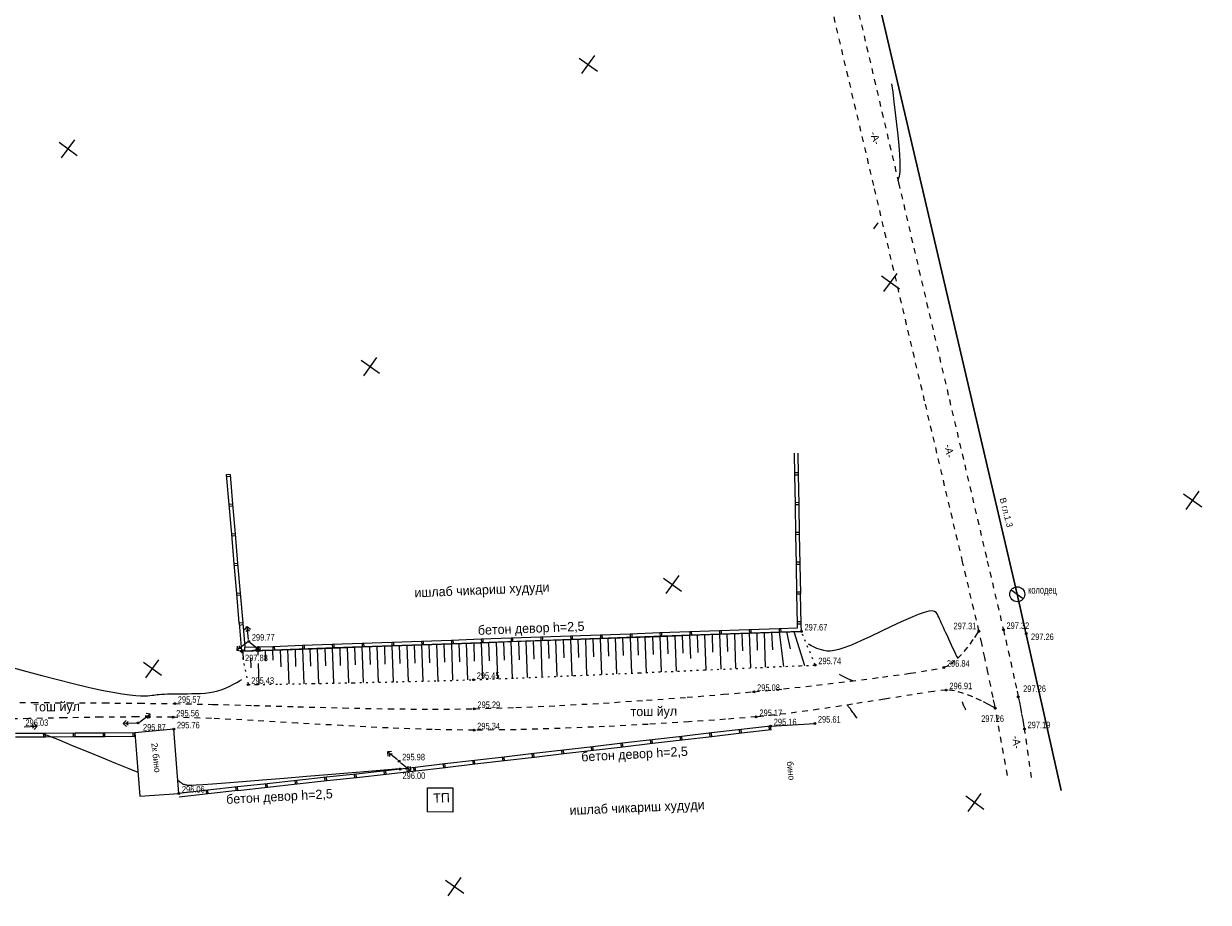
# Model space of a CAD drawing. Extents: x 2951 to 3752, y -2007 to -1435.
# Tile 27 of 28: x 3434 to 3752, y -1984 to -1748. Entities that reach past the tile are written whole.
import ezdxf

# ---------------------------------------------------------------- set-up
doc = ezdxf.new("R2010")
doc.units = 0
doc.header["$MEASUREMENT"] = 0
for name, pattern in [('CONTI', [0]), ('STROT', [1.7, 0.5, -1.2]), ('Д_ТРОТ_ТРУБА', [3, 1.5, -1.5]), ('ДОРОГИ_СТРОЯЩ', [9, 8, -1])]:
    doc.linetypes.add(name, pattern=pattern)
for name, color, linetype in [('(007) Здания', 7, 'Continuous'), ('(014) Водопровод', 5, 'ИК_Водопровод -------в--------'), ('(025) Дорога', 7, 'Continuous'), ('GORIZDEFAULT', 32, 'CONTI'), ('OTKOSDEFAULT', 32, 'CONTI'), ('PI_OTDEFAULT', 172, 'CONTI'), ('PI_TTDEFAULT', 5, 'CONTI'), ('SETKR', 2, 'CONTI'), ('SIT_LDEFAULT', 250, 'CONTI'), ('USLZNDEFAULT', 250, 'CONTI')]:
    doc.layers.add(name, color=color, linetype=linetype)
doc.styles.add('BM-431', font='txt')
doc.styles.add('P-131', font='txt')
doc.styles.add('SHRFT', font='TXT', dxfattribs={"width": 0.75})
doc.linetypes.add('ИК_Водопровод -------в--------', pattern='A,9,-0.6,["В",Standard,S=1.2,R=0,X=0,Y=-0.6],-1.2', length=10.8)

# ---------------------------------------------------------------- blocks, each defined once
blk = doc.blocks.new('BL_333')
at = {"color": 0}
for p, q in [((-3, 0), (3, 0)), ((0, -3), (0, 3))]:
    blk.add_line(p, q, dxfattribs=at)
blk = doc.blocks.new('BL_49')
at = {"color": 0}
blk.add_line((-1, 0), (1, 0), dxfattribs=at)
blk.add_circle((0, 0), 1, dxfattribs=at)
blk = doc.blocks.new('bstrtthtytt434')
at = {"layer": '(007) Здания'}
for p, q in [((3474.56, 325.68), (3464.08, 324.69)), ((3464.08, 324.69), (3465.44, 307.73)), ((3475.9, 308.43), (3474.56, 325.68)), ((3634.74, 326.54), (3646.59, 327.25)), ((3465.44, 307.73), (3475.9, 308.43))]:
    blk.add_line(p, q, dxfattribs=at)
blk.add_lwpolyline([(3542.69, 309.99), (3549.45, 309.99), (3549.45, 303.46), (3542.69, 303.46)], close=True, dxfattribs=at)
at = {"layer": '(025) Дорога', "linetype": 'Д_ТРОТ_ТРУБА'}
for points in [[(3698.3, 313.34), (3694.88, 332.15), (3694.45, 334.26), (3693.83, 337.35), (3693.06, 341.03), (3692.23, 344.96), (3691.4, 348.75), (3690.66, 352.06), (3686.27, 370.65), (3676.06, 413.86), (3662.4, 471.68), (3647.66, 534.09), (3634.2, 591.06), (3624.38, 632.59), (3620.58, 648.66)], [(3627.17, 650.77), (3630.98, 634.56), (3640.81, 592.68), (3654.29, 535.24), (3669.05, 472.38), (3682.7, 414.21), (3692.88, 370.85), (3697.2, 352.44), (3697.83, 349.7), (3698.5, 346.73), (3699.18, 343.72), (3699.82, 340.8), (3700.4, 338.17), (3700.87, 335.97), (3701.22, 334.39), (3701.5, 333.01), (3701.81, 331.43), (3702.12, 329.8), (3702.41, 328.27), (3702.64, 326.99), (3702.8, 326.1), (3704.87, 311.42)], [(3427.22, 332.87), (3436.74, 332.81), (3446.25, 332.77), (3455.77, 332.72), (3465.28, 332.64), (3474.8, 332.54), (3484.93, 332.35), (3496.07, 332.06), (3507.88, 331.72), (3520.03, 331.39), (3532.19, 331.15), (3544.03, 331.05), (3555.2, 331.16), (3566.35, 331.5), (3578.05, 332.03), (3589.89, 332.71), (3601.45, 333.48), (3612.32, 334.28), (3622.06, 335.07), (3630.27, 335.76), (3638.23, 336.54), (3647.08, 337.52), (3656.14, 338.6), (3664.75, 339.71), (3672.25, 340.75), (3677.95, 341.64), (3681.2, 342.28), (3683.06, 343.18), (3684.93, 344.72), (3686.7, 346.61), (3688.27, 348.57), (3689.52, 350.32), (3690.36, 351.57), (3690.66, 352.06)], [(3695.04, 331.36), (3694.55, 331.64), (3693.23, 332.36), (3691.3, 333.33), (3688.98, 334.39), (3686.5, 335.34), (3684.05, 336.02), (3681.88, 336.24), (3678.51, 335.87), (3672.76, 334.99), (3665.27, 333.78), (3656.69, 332.43), (3647.67, 331.05), (3638.85, 329.87), (3630.89, 329.02), (3622.64, 328.36), (3612.82, 327.67), (3601.86, 327), (3590.19, 326.39), (3578.23, 325.9), (3566.41, 325.56), (3555.16, 325.42), (3543.93, 325.59), (3532.07, 326.02), (3519.88, 326.64), (3507.72, 327.34), (3495.86, 328.02), (3484.65, 328.56), (3474.38, 328.88), (3464.68, 328.96), (3454.99, 328.89), (3445.3, 328.72), (3435.6, 328.51), (3425.91, 328.3)]]:
    blk.add_lwpolyline(points, dxfattribs=at)
at = {"color": 5, "linetype": 'ИК_Водопровод -------в--------', "lineweight": 30}
blk.add_lwpolyline([(3595.43, 750.23), (3626.78, 669.33), (3633.78, 649.25), (3700.92, 361.96), (3712.75, 309.29)], dxfattribs=at)
at = {"layer": 'GORIZDEFAULT', "color": 32}
for points in [[(3668.89, 473.05), (3669.05, 473.49), (3669.16, 473.77), (3669.29, 474.15), (3669.39, 474.69), (3669.47, 475.49), (3669.51, 476.58), (3669.48, 478.06), (3669.37, 479.99), (3669.17, 482.39), (3668.9, 485.16), (3668.57, 488.14), (3668.22, 491.17), (3667.87, 494.1), (3667.55, 496.76), (3667.27, 499.01)], [(3662.45, 460.06), (3663.58, 461.62)], [(3685.06, 344.86), (3685.02, 344.94), (3684.67, 345.43), (3683.87, 347.02), (3683.59, 347.62), (3683.27, 348.32), (3682.92, 349.09), (3682.55, 349.92), (3682.17, 350.75), (3681.8, 351.57), (3681.45, 352.35), (3681.11, 353.06), (3680.82, 353.71), (3680.55, 354.3), (3680.29, 354.84), (3680.06, 355.33), (3679.84, 355.82), (3679.62, 356.27), (3679.41, 356.7), (3679.13, 357.06), (3678.72, 357.33), (3678.09, 357.46), (3677.21, 357.4), (3675.97, 357.09), (3674.33, 356.52), (3672.24, 355.64), (3669.79, 354.52), (3667.11, 353.26), (3664.33, 351.93), (3661.58, 350.62), (3658.97, 349.41), (3656.64, 348.4), (3654.68, 347.64), (3653.07, 347.13), (3651.76, 346.82), (3650.69, 346.7), (3649.8, 346.7), (3649.05, 346.8), (3648.39, 346.98), (3647.74, 347.18), (3647.15, 347.42), (3646.59, 347.65), (3646.09, 347.89), (3645.63, 348.11), (3645.24, 348.32), (3644.93, 348.5)], [(3495.38, 346.83), (3496.5, 346.94), (3497.7, 347.03)], [(3431.51, 342.14), (3435.15, 341.12), (3439.17, 340.06), (3443.38, 338.97), (3447.57, 337.92), (3451.56, 336.98), (3455.15, 336.19), (3458.19, 335.57), (3460.7, 335.15), (3462.74, 334.86), (3464.37, 334.7), (3465.66, 334.63), (3466.69, 334.63), (3467.5, 334.66), (3468.17, 334.71), (3468.72, 334.77), (3469.21, 334.83), (3469.67, 334.89), (3470.14, 334.96), (3470.67, 335.02), (3471.29, 335.06), (3472.03, 335.11), (3472.89, 335.14), (3473.84, 335.17), (3474.88, 335.18), (3475.97, 335.2), (3477.11, 335.2), (3478.26, 335.21), (3479.43, 335.22), (3480.59, 335.24), (3481.77, 335.29), (3482.94, 335.37), (3484.1, 335.5), (3485.24, 335.7), (3486.39, 335.99), (3487.51, 336.36), (3488.6, 336.79), (3489.63, 337.25), (3490.6, 337.73), (3491.46, 338.21), (3492.22, 338.64), (3492.83, 339)], [(3656.77, 338.68), (3656.71, 338.7), (3656.57, 338.76), (3656.37, 338.84), (3656.07, 338.97), (3655.67, 339.15), (3655.13, 339.41), (3654.43, 339.75), (3653.85, 340.05), (3653.19, 340.39)], [(3657.93, 328.65), (3657.79, 328.86), (3657.63, 329.1), (3657.45, 329.37), (3657.25, 329.66), (3657.05, 329.95), (3656.85, 330.23), (3656.65, 330.5), (3656.47, 330.74), (3656.31, 330.96), (3656.15, 331.15), (3656, 331.33), (3655.87, 331.47), (3655.76, 331.61), (3655.66, 331.71), (3655.38, 332.23)], [(3687.15, 330.93), (3687.09, 331.04), (3687.02, 331.17), (3686.95, 331.32), (3686.87, 331.47), (3686.78, 331.64), (3686.71, 331.79), (3686.63, 331.95), (3686.32, 332.69), (3686.25, 332.95), (3686.23, 333.07)], [(3439.39, 324.5), (3440.75, 323.99), (3443.76, 322.77), (3447.29, 321.33), (3451.13, 319.76), (3455.09, 318.15), (3458.94, 316.57), (3462.51, 315.13), (3464.92, 314.16)], [(3475.62, 312.03), (3475.88, 311.81), (3476.13, 311.61), (3476.36, 311.43), (3476.56, 311.28), (3476.76, 311.15), (3476.94, 311.04), (3477.12, 310.95), (3477.31, 310.88), (3477.49, 310.82), (3477.67, 310.78), (3477.84, 310.74), (3478.01, 310.71), (3478.19, 310.68), (3478.39, 310.66), (3478.75, 310.65), (3479.42, 310.67), (3480.56, 310.73), (3482.35, 310.84), (3484.91, 311.03), (3488.45, 311.29), (3493, 311.65), (3498.36, 312.09), (3504.17, 312.56), (3510.14, 313.04), (3515.93, 313.52), (3521.24, 313.96), (3525.74, 314.33), (3535.12, 315.13), (3535.27, 315.23), (3535.41, 315.11), (3535.43, 315.1)]]:
    blk.add_lwpolyline(points, dxfattribs=at)
at = {"layer": 'OTKOSDEFAULT', "color": 32}
for p, q in [((3583.84, 349.87), (3551.85, 348.73)), ((3581.03, 349.77), (3581.38, 340.05)), ((3583.03, 349.84), (3583.19, 344.98)), ((3613.2, 350.92), (3583.84, 349.87)), ((3585.02, 349.91), (3585.37, 340.22)), ((3587.02, 349.98), (3587.19, 345.14)), ((3589.02, 350.06), (3589.37, 340.4)), ((3591.02, 350.12), (3591.19, 345.3)), ((3593.01, 350.2), (3593.36, 340.56)), ((3595.02, 350.27), (3595.19, 345.47)), ((3597.01, 350.34), (3597.36, 340.75)), ((3599.02, 350.41), (3599.18, 345.62)), ((3601.02, 350.49), (3601.36, 340.92)), ((3603.02, 350.56), (3603.18, 345.78)), ((3605.01, 350.63), (3605.35, 341.1)), ((3607.01, 350.7), (3607.18, 345.94)), ((3609.01, 350.78), (3609.35, 341.27)), ((3611.01, 350.84), (3611.18, 346.1)), ((3613, 350.91), (3613.23, 344.67)), ((3634.67, 351.69), (3613.2, 350.92)), ((3615.01, 350.99), (3615.17, 346.26)), ((3617, 351.06), (3617.34, 341.62)), ((3619.01, 351.13), (3619.17, 346.42)), ((3621, 351.21), (3621.34, 341.8)), ((3623.01, 351.27), (3623.17, 346.58)), ((3625, 351.35), (3625.34, 341.98)), ((3627, 351.41), (3627.16, 346.73)), ((3629, 351.49), (3629.33, 342.15)), ((3631, 351.56), (3631.17, 346.9)), ((3632.99, 351.63), (3633.32, 342.33)), ((3642.99, 351.98), (3634.67, 351.69)), ((3634.99, 351.7), (3635.22, 347.06)), ((3636.99, 351.77), (3638.23, 342.56)), ((3639, 351.85), (3640.01, 347.26)), ((3640.99, 351.92), (3643.85, 342.81)), ((3501.02, 346.91), (3492.7, 346.62)), ((3497.09, 346.77), (3497.13, 345.56)), ((3499.08, 346.84), (3499.17, 344.08)), ((3522.49, 347.68), (3501.02, 346.91)), ((3501.09, 346.91), (3501.18, 344.19)), ((3503.09, 346.98), (3503.25, 342.38)), ((3505.08, 347.05), (3505.41, 337.83)), ((3507.09, 347.13), (3507.25, 342.5)), ((3509.08, 347.2), (3509.42, 337.89)), ((3511.08, 347.26), (3511.24, 342.6)), ((3513.08, 347.34), (3513.42, 337.97)), ((3515.08, 347.41), (3515.25, 342.71)), ((3517.08, 347.48), (3517.42, 338.05)), ((3519.08, 347.55), (3519.24, 342.82)), ((3521.07, 347.62), (3521.41, 338.13)), ((3551.85, 348.73), (3522.49, 347.68)), ((3523.07, 347.7), (3523.24, 342.93)), ((3525.07, 347.77), (3525.41, 338.22)), ((3527.06, 347.84), (3527.23, 343.05)), ((3529.07, 347.91), (3529.41, 338.3)), ((3531.07, 347.99), (3531.23, 343.17)), ((3533.07, 348.05), (3533.42, 338.39)), ((3535.06, 348.13), (3535.23, 343.28)), ((3537.07, 348.2), (3537.42, 338.49)), ((3539.06, 348.27), (3539.23, 343.4)), ((3541.06, 348.34), (3541.41, 338.59)), ((3543.05, 348.41), (3543.23, 343.53)), ((3545.06, 348.49), (3545.41, 338.69)), ((3547.05, 348.56), (3547.22, 343.65)), ((3549.06, 348.63), (3549.4, 338.81)), ((3551.05, 348.71), (3551.23, 343.79)), ((3553.05, 348.78), (3553.4, 338.93)), ((3555.05, 348.84), (3555.22, 343.92)), ((3557.04, 348.92), (3557.38, 339.43)), ((3559.04, 348.98), (3559.21, 344.06)), ((3561.04, 349.06), (3561.4, 339.23)), ((3563.04, 349.13), (3563.22, 344.22)), ((3565.04, 349.2), (3565.39, 339.38)), ((3567.04, 349.27), (3567.21, 344.36)), ((3569.04, 349.35), (3569.39, 339.55)), ((3571.04, 349.42), (3571.2, 344.52)), ((3573.04, 349.48), (3573.38, 339.71)), ((3575.03, 349.55), (3575.2, 344.67)), ((3577.03, 349.62), (3577.39, 339.88)), ((3579.03, 349.7), (3579.2, 344.83)), ((3493.11, 346.32), (3493.18, 344.28)), ((3495.14, 344.84), (3495.24, 342.18)), ((3497.21, 343.34), (3497.41, 337.71))]:
    blk.add_line(p, q, dxfattribs=at)
at = {"layer": 'OTKOSDEFAULT', "color": 32, "linetype": 'STROT'}
for p, q in [((3646.71, 342.94), (3642.99, 351.98)), ((3492.7, 346.62), (3494.52, 337.64)), ((3582, 340.08), (3599.57, 340.84)), ((3599.57, 340.84), (3616.97, 341.61)), ((3616.97, 341.61), (3632.06, 342.28)), ((3632.06, 342.28), (3642.68, 342.76)), ((3642.68, 342.76), (3646.71, 342.94)), ((3494.52, 337.64), (3496.82, 337.68)), ((3496.82, 337.68), (3502.99, 337.78)), ((3502.99, 337.78), (3511.99, 337.94)), ((3511.99, 337.94), (3522.75, 338.16)), ((3522.75, 338.16), (3534.21, 338.41)), ((3534.21, 338.41), (3545.32, 338.68)), ((3545.32, 338.68), (3555.01, 338.98)), ((3555.01, 338.98), (3566.44, 339.42)), ((3566.44, 339.42), (3582, 340.08))]:
    blk.add_line(p, q, dxfattribs=at)
at = {"layer": 'PI_TTDEFAULT', "color": 0}
for centre in [(3642.99, 351.98), (3690.66, 352.06), (3697.2, 352.44), (3703.36, 351.41), (3492.7, 346.62), (3494.66, 349.24), (3646.71, 342.94), (3681.2, 342.28), (3494.52, 337.64), (3555.01, 338.98), (3630.27, 335.76), (3681.88, 336.24), (3701.22, 334.39), (3474.8, 332.54), (3555.2, 331.16), (3695.04, 331.36), (3465.01, 327.34), (3474.38, 328.88), (3630.89, 329.02), (3646.59, 327.25), (3474.56, 325.68), (3555.16, 325.42), (3634.74, 326.54), (3702.86, 325.78), (3535.02, 317.11), (3535.32, 314.95), (3475.9, 308.43)]:
    blk.add_circle(centre, 0.25, dxfattribs=at)
for p in [(3642.99, 351.98), (3690.66, 352.06), (3697.2, 352.44), (3492.7, 346.62), (3494.66, 349.24), (3646.71, 342.94), (3681.2, 342.28), (3494.52, 337.64), (3555.01, 338.98), (3630.27, 335.76), (3681.88, 336.24), (3701.22, 334.39), (3474.8, 332.54), (3555.2, 331.16), (3695.04, 331.36), (3474.38, 328.88), (3630.89, 329.02), (3465.01, 327.34), (3474.56, 325.68), (3555.16, 325.42), (3634.74, 326.54), (3646.59, 327.25), (3702.86, 325.78), (3535.02, 317.11), (3535.32, 314.95), (3475.9, 308.43)]:
    blk.add_point(p, dxfattribs=at)
at = {"layer": 'SIT_LDEFAULT', "color": 250}
for p, q in [((3641.22, 394.01), (3641.11, 399.81)), ((3642.22, 394.02), (3642.12, 399.83)), ((3642.22, 394.52), (3641.22, 394.51)), ((3489.64, 394.08), (3488.64, 394)), ((3488.64, 394), (3489.32, 386.03)), ((3488.68, 393.5), (3489.68, 393.59)), ((3489.64, 394.08), (3490.32, 386.12)), ((3641.22, 394.01), (3642.22, 394.02)), ((3641.37, 386.01), (3641.22, 394.01)), ((3642.37, 386.03), (3642.23, 394.03)), ((3490.32, 386.11), (3489.32, 386.03)), ((3489.32, 386.03), (3490.01, 378.05)), ((3489.37, 385.53), (3490.36, 385.62)), ((3490.32, 386.11), (3491, 378.15)), ((3642.36, 386.53), (3641.36, 386.51)), ((3641.37, 386.01), (3642.37, 386.03)), ((3641.52, 378.01), (3641.37, 386)), ((3642.52, 378.03), (3642.37, 386.03)), ((3642.51, 378.53), (3641.51, 378.51)), ((3491.01, 378.14), (3490.01, 378.06)), ((3490.01, 378.06), (3490.69, 370.09)), ((3490.06, 377.56), (3491.05, 377.65)), ((3491.01, 378.14), (3491.69, 370.18)), ((3641.52, 378.01), (3642.52, 378.03)), ((3641.67, 370.02), (3641.52, 378.01)), ((3642.67, 370.03), (3642.52, 378.03)), ((3491.68, 370.17), (3490.69, 370.09)), ((3490.69, 370.09), (3491.37, 362.12)), ((3490.73, 369.59), (3491.73, 369.69)), ((3491.68, 370.17), (3492.36, 362.21)), ((3642.66, 370.53), (3641.66, 370.52)), ((3641.81, 362.01), (3641.66, 370.01)), ((3641.67, 370.02), (3642.67, 370.03)), ((3642.81, 362.03), (3642.67, 370.03)), ((3642.8, 362.53), (3641.8, 362.51)), ((3492.37, 362.2), (3491.37, 362.12)), ((3491.37, 362.12), (3492.05, 354.14)), ((3491.41, 361.62), (3492.41, 361.71)), ((3492.37, 362.2), (3493.05, 354.24)), ((3641.94, 354.02), (3641.8, 362.01)), ((3641.81, 362.01), (3642.81, 362.03)), ((3642.94, 354.03), (3642.8, 362.03)), ((3493.06, 354.23), (3492.06, 354.15)), ((3492.06, 354.15), (3492.7, 346.62)), ((3492.1, 353.65), (3493.1, 353.74)), ((3493.06, 354.23), (3493.62, 347.66)), ((3493.56, 352.35), (3494.28, 353.22)), ((3494.61, 349.74), (3494.28, 353.22)), ((3494.28, 353.22), (3495.16, 352.5)), ((3637.01, 352.78), (3641.96, 352.95)), ((3642.94, 354.53), (3641.94, 354.52)), ((3641.94, 354.02), (3642.94, 354.03)), ((3641.96, 352.95), (3641.94, 354.02)), ((3642.99, 351.98), (3642.95, 354.04)), ((3494.36, 352.42), (3493.91, 351.88)), ((3494.9, 351.98), (3494.36, 352.42)), ((3549.07, 349.63), (3557.06, 349.91)), ((3557.06, 349.91), (3565.06, 350.2)), ((3557.06, 349.91), (3557.1, 348.91)), ((3557.6, 348.93), (3557.57, 349.93)), ((3565.06, 350.2), (3573.05, 350.49)), ((3565.06, 350.2), (3565.09, 349.2)), ((3565.59, 349.22), (3565.56, 350.22)), ((3573.05, 350.49), (3581.05, 350.77)), ((3573.05, 350.49), (3573.09, 349.48)), ((3573.09, 349.48), (3581.08, 349.77)), ((3573.59, 349.5), (3573.56, 350.5)), ((3581.05, 350.77), (3589.04, 351.06)), ((3581.05, 350.77), (3581.08, 349.77)), ((3581.08, 349.77), (3589.08, 350.05)), ((3581.58, 349.79), (3581.55, 350.79)), ((3589.04, 351.06), (3597.04, 351.34)), ((3589.04, 351.06), (3589.08, 350.05)), ((3589.08, 350.05), (3597.07, 350.34)), ((3589.58, 350.07), (3589.55, 351.07)), ((3597.04, 351.34), (3605.03, 351.63)), ((3597.04, 351.34), (3597.07, 350.34)), ((3597.07, 350.34), (3605.07, 350.62)), ((3597.57, 350.36), (3597.54, 351.36)), ((3605.04, 351.64), (3613.03, 351.92)), ((3605.04, 351.64), (3605.07, 350.63)), ((3605.07, 350.63), (3613.07, 350.92)), ((3605.57, 350.65), (3605.54, 351.65)), ((3613.03, 351.92), (3621.03, 352.21)), ((3613.03, 351.92), (3613.07, 350.92)), ((3613.07, 350.92), (3621.06, 351.2)), ((3613.57, 350.94), (3613.54, 351.94)), ((3621.03, 352.21), (3629.02, 352.49)), ((3621.03, 352.21), (3621.06, 351.2)), ((3621.06, 351.2), (3629.06, 351.49)), ((3621.56, 351.22), (3621.53, 352.22)), ((3629.02, 352.49), (3637.01, 352.78)), ((3629.02, 352.49), (3629.06, 351.49)), ((3629.06, 351.49), (3637.05, 351.77)), ((3629.56, 351.51), (3629.53, 352.51)), ((3637.01, 352.78), (3637.05, 351.77)), ((3637.05, 351.77), (3642.99, 351.98)), ((3637.55, 351.8), (3637.52, 352.79)), ((3494.25, 348.94), (3491.44, 346.87)), ((3491.6, 347.98), (3491.44, 346.87)), ((3491.44, 346.87), (3492.56, 346.69)), ((3492.09, 347.33), (3492.19, 348.04)), ((3492.78, 347.23), (3492.09, 347.33)), ((3492.7, 346.62), (3493.14, 346.63)), ((3493.13, 347.1), (3493.14, 346.63)), ((3493.14, 346.63), (3501.14, 346.91)), ((3493.64, 346.65), (3493.61, 347.65)), ((3493.62, 347.66), (3501.1, 347.92)), ((3495.05, 348.93), (3497.79, 346.74)), ((3497.16, 347.24), (3496.46, 347.16)), ((3496.66, 346.62), (3497.79, 346.74)), ((3497.08, 347.95), (3497.16, 347.24)), ((3497.79, 346.74), (3497.66, 347.87)), ((3501.1, 347.92), (3509.1, 348.2)), ((3501.1, 347.92), (3501.14, 346.91)), ((3501.14, 346.91), (3509.13, 347.2)), ((3501.64, 346.94), (3501.61, 347.93)), ((3509.1, 348.2), (3517.09, 348.49)), ((3509.1, 348.2), (3509.13, 347.2)), ((3509.13, 347.2), (3517.13, 347.48)), ((3509.63, 347.22), (3509.6, 348.22)), ((3517.09, 348.49), (3525.08, 348.77)), ((3517.09, 348.49), (3517.13, 347.48)), ((3517.13, 347.48), (3525.12, 347.77)), ((3517.62, 347.51), (3517.6, 348.5)), ((3525.08, 348.77), (3533.08, 349.06)), ((3525.08, 348.77), (3525.12, 347.77)), ((3525.12, 347.77), (3533.12, 348.06)), ((3525.62, 347.79), (3525.59, 348.79)), ((3533.08, 349.06), (3541.07, 349.34)), ((3533.08, 349.06), (3533.12, 348.06)), ((3533.12, 348.06), (3541.11, 348.34)), ((3533.61, 348.08), (3533.58, 349.07)), ((3541.07, 349.34), (3549.07, 349.63)), ((3541.07, 349.34), (3541.11, 348.34)), ((3541.11, 348.34), (3549.11, 348.63)), ((3541.61, 348.36), (3541.58, 349.36)), ((3549.07, 349.63), (3549.11, 348.63)), ((3549.11, 348.63), (3557.1, 348.91)), ((3549.6, 348.65), (3549.57, 349.65)), ((3557.1, 348.91), (3565.09, 349.2)), ((3565.09, 349.2), (3573.09, 349.48)), ((3461.79, 328.04), (3461.01, 327.21)), ((3461.81, 327.24), (3462.3, 327.75)), ((3465.42, 327.64), (3468.23, 329.71)), ((3466.89, 329.35), (3467.58, 329.24)), ((3468.23, 329.71), (3467.11, 329.88)), ((3467.58, 329.24), (3467.48, 328.54)), ((3468.06, 328.6), (3468.23, 329.71)), ((3440.08, 324.53), (3432.08, 324.47)), ((3434.4, 326.34), (3437.91, 326.45)), ((3436.58, 326.91), (3437.1, 326.42)), ((3437.1, 326.42), (3436.62, 325.91)), ((3437.91, 326.45), (3437.07, 327.23)), ((3437.13, 325.62), (3437.91, 326.45)), ((3439.58, 324.52), (3439.59, 323.53)), ((3448.07, 324.58), (3440.07, 324.52)), ((3440.09, 323.53), (3440.08, 324.53)), ((3447.58, 324.57), (3447.58, 323.58)), ((3456.08, 324.63), (3448.07, 324.58)), ((3448.08, 323.58), (3448.07, 324.58)), ((3455.58, 324.63), (3455.58, 323.63)), ((3464.08, 324.69), (3456.08, 324.63)), ((3456.08, 323.64), (3456.08, 324.63)), ((3464.52, 327.32), (3461.01, 327.21)), ((3461.01, 327.21), (3461.84, 326.43)), ((3462.34, 326.75), (3461.81, 327.24)), ((3463.58, 324.68), (3463.59, 323.69)), ((3464.09, 323.7), (3464.08, 324.69)), ((3618.85, 324.69), (3610.9, 323.76)), ((3618.35, 324.63), (3618.47, 323.64)), ((3618.96, 323.69), (3618.85, 324.69)), ((3626.8, 325.61), (3618.86, 324.69)), ((3626.91, 324.62), (3618.96, 323.69)), ((3626.3, 325.56), (3626.42, 324.57)), ((3634.74, 326.54), (3626.8, 325.61)), ((3626.91, 324.62), (3626.8, 325.61)), ((3634.86, 325.55), (3626.9, 324.62)), ((3634.24, 326.49), (3634.36, 325.5)), ((3634.86, 325.55), (3634.74, 326.54)), ((3440.09, 323.53), (3432.08, 323.48)), ((3448.08, 323.58), (3440.08, 323.53)), ((3456.08, 323.64), (3448.08, 323.58)), ((3464.09, 323.7), (3456.08, 323.64)), ((3595.01, 321.91), (3587.07, 320.98)), ((3594.51, 321.85), (3594.63, 320.86)), ((3602.95, 322.84), (3595.01, 321.91)), ((3595.13, 320.91), (3595.01, 321.91)), ((3603.07, 321.84), (3595.12, 320.92)), ((3602.45, 322.78), (3602.58, 321.79)), ((3603.07, 321.84), (3602.95, 322.84)), ((3610.9, 323.76), (3602.96, 322.83)), ((3611.02, 322.76), (3603.07, 321.84)), ((3610.4, 323.71), (3610.53, 322.72)), ((3611.02, 322.76), (3610.9, 323.76)), ((3618.96, 323.69), (3611.01, 322.77)), ((3533.01, 319.72), (3531.89, 319.6)), ((3534.63, 317.42), (3531.89, 319.6)), ((3531.89, 319.6), (3532.02, 318.47)), ((3532.51, 319.1), (3533.21, 319.18)), ((3532.59, 318.4), (3532.51, 319.1)), ((3563.23, 318.2), (3555.29, 317.27)), ((3562.73, 318.15), (3562.85, 317.16)), ((3571.17, 319.13), (3563.23, 318.2)), ((3563.35, 317.2), (3563.23, 318.2)), ((3571.29, 318.13), (3563.34, 317.21)), ((3570.67, 319.07), (3570.8, 318.08)), ((3579.12, 320.06), (3571.17, 319.13)), ((3571.29, 318.13), (3571.17, 319.13)), ((3579.23, 319.06), (3571.28, 318.14)), ((3578.62, 320), (3578.74, 319.01)), ((3587.07, 320.98), (3579.12, 320.05)), ((3579.23, 319.06), (3579.12, 320.06)), ((3587.18, 319.98), (3579.23, 319.06)), ((3586.57, 320.93), (3586.69, 319.94)), ((3587.18, 319.98), (3587.07, 320.98)), ((3595.13, 320.91), (3587.17, 319.99)), ((3535.32, 314.95), (3531.44, 314.53)), ((3539.39, 315.43), (3535.32, 314.95)), ((3535.4, 316.79), (3538.12, 314.58)), ((3536.79, 315.01), (3537.5, 315.08)), ((3537.5, 315.08), (3537.43, 315.78)), ((3538, 315.7), (3538.12, 314.58)), ((3538.89, 315.37), (3539.01, 314.38)), ((3547.34, 316.35), (3539.39, 315.42)), ((3539.5, 314.43), (3539.39, 315.43)), ((3547.45, 315.35), (3539.5, 314.43)), ((3546.84, 316.29), (3546.96, 315.3)), ((3555.28, 317.28), (3547.34, 316.35)), ((3547.45, 315.35), (3547.34, 316.35)), ((3555.4, 316.28), (3547.44, 315.36)), ((3554.78, 317.22), (3554.9, 316.23)), ((3555.4, 316.28), (3555.28, 317.28)), ((3563.35, 317.2), (3555.4, 316.28)), ((3507.58, 311.91), (3499.63, 311.04)), ((3507.08, 311.85), (3507.19, 310.86)), ((3515.54, 312.78), (3507.58, 311.91)), ((3507.69, 310.92), (3507.58, 311.91)), ((3515.64, 311.79), (3507.69, 310.92)), ((3515.04, 312.72), (3515.14, 311.73)), ((3523.49, 313.65), (3515.54, 312.78)), ((3515.64, 311.79), (3515.54, 312.78)), ((3523.59, 312.66), (3515.64, 311.79)), ((3522.99, 313.6), (3523.1, 312.6)), ((3531.44, 314.53), (3523.49, 313.65)), ((3523.59, 312.66), (3523.49, 313.65)), ((3531.55, 313.54), (3523.59, 312.66)), ((3530.94, 314.47), (3531.05, 313.48)), ((3531.55, 313.54), (3531.44, 314.53)), ((3535.43, 313.96), (3531.55, 313.54)), ((3539.5, 314.43), (3535.42, 313.96)), ((3538.12, 314.58), (3536.99, 314.46)), ((3483.72, 309.3), (3475.9, 308.44)), ((3483.22, 309.24), (3483.33, 308.25)), ((3491.67, 310.17), (3483.72, 309.3)), ((3483.83, 308.3), (3483.72, 309.3)), ((3491.78, 309.18), (3483.83, 308.3)), ((3491.17, 310.11), (3491.28, 309.12)), ((3491.78, 309.18), (3491.67, 310.17)), ((3499.63, 311.04), (3491.68, 310.16)), ((3499.74, 310.04), (3491.79, 309.17)), ((3499.13, 310.98), (3499.24, 309.99)), ((3499.74, 310.04), (3499.63, 311.04)), ((3507.69, 310.92), (3499.74, 310.04)), ((3483.83, 308.3), (3476.01, 307.45))]:
    blk.add_line(p, q, dxfattribs=at)
at = {"layer": 'SETKR', "color": 92, "rotation": 324.2135499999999}
for p in [(3585.77, 504.13), (3446.18, 481.48), (3666.89, 445.65), (3527.3, 423.01), (3748.01, 387.17), (3608.42, 364.53), (3468.82, 341.89), (3689.54, 306.05), (3549.94, 283.41)]:
    blk.add_blockref('BL_333', p, dxfattribs=at)
at = {"layer": 'USLZNDEFAULT', "color": 5, "xscale": 2, "yscale": 2, "zscale": 2, "rotation": 324}
blk.add_blockref('BL_49', (3700.92, 361.96), dxfattribs=at)
at = {"layer": '(007) Здания', "style": 'P-131'}
for s, height, rotation, p in [('ишлаб чикариш худуди', 2.5, 2.4516, (3539.2, 361.09, -416.96)), ('бетон девор h=2,5', 2.5, 2.2444, (3556.21, 351.01)), ('тош йул', 2.5, 0.6149, (3436.88, 330.43)), ('тош йул', 2.5, 0.6149, (3597.17, 329.19)), ('2к бино', 1.7, 276.3467, (3468.53, 321.89)), ('бетон девор h=2,5', 2.5, 3.112, (3583.99, 317.02)), ('бино', 1.7, 276.3467, (3639.06, 317.01)), ('бетон девор h=2,5', 2.5, 3.112, (3488.69, 305.6)), ('ТП', 2.5, 2.4516, (3544.26, 305.91, -416.96)), ('ишлаб чикариш худуди', 2.5, 2.4516, (3580.85, 302.69))]:
    blk.add_text(s, height=height, rotation=rotation, dxfattribs=at).set_placement(p)
at = {"layer": '(014) Водопровод', "color": 0, "linetype": 'Continuous', "style": 'BM-431'}
blk.add_text('В гл.1.3', height=1.7, rotation=284.179, dxfattribs=at).set_placement((3696.18, 387.61, 0.5))
at = {"layer": '(025) Дорога', "linetype": 'ДОРОГИ_СТРОЯЩ', "style": 'BM-431'}
for rotation, p in [(288.8847, (3661.32, 485.82)), (278.7755, (3681.41, 402.01)), (278.1438, (3699.54, 323.87))]:
    blk.add_text('-А-', height=2, rotation=rotation, dxfattribs=at).set_placement(p)
at = {"layer": 'PI_OTDEFAULT', "color": 5, "style": 'SHRFT', "width": 0.75}
blk.add_text('колодец', height=2, dxfattribs=at).set_placement((3703.84, 362.13))
at = {"layer": 'PI_OTDEFAULT', "color": 0, "style": 'SHRFT', "width": 0.75}
for s, p in [('297.67', (3643.83, 352.21)), ('297.31', (3683.83, 352.56)), ('297.32', (3698.04, 352.66)), ('299.77', (3495.5, 349.46)), ('297.26', (3704.62, 349.66)), ('297.88', (3493.68, 343.95)), ('295.74', (3647.54, 343.17)), ('296.84', (3682.04, 342.5)), ('295.45', (3555.85, 339.2)), ('295.43', (3495.36, 337.86)), ('295.08', (3631.11, 335.99)), ('296.91', (3682.72, 336.46)), ('297.26', (3702.52, 335.73)), ('295.57', (3475.64, 332.76)), ('295.56', (3475.22, 329.1)), ('295.29', (3556.04, 331.38)), ('295.17', (3631.73, 329.24)), ('296.03', (3434.74, 326.54)), ('295.76', (3475.4, 325.9)), ('295.16', (3635.58, 326.77)), ('295.61', (3647.43, 327.48)), ('297.26', (3691.25, 327.7)), ('297.19', (3703.7, 326)), ('295.87', (3466.29, 325.31)), ('295.34', (3556, 325.65)), ('295.98', (3535.86, 317.33)), ('296.00', (3535.94, 312.35)), ('296.06', (3476.74, 308.65))]:
    blk.add_text(s, height=1.75, dxfattribs=at).set_placement(p)
blk = doc.blocks.new('укеуе')
at = {"linetype": 'ByBlock'}
blk.add_blockref('bstrtthtytt434', (-4237.41, -469.41), dxfattribs=at)

msp = doc.modelspace()

# ---------------------------------------------------------------- block references
at = {"color": 5, "linetype": 'ByBlock', "lineweight": 50, "rotation": 359.986438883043}
msp.add_blockref('укеуе', (4237.33, -1793.92), dxfattribs=at)

doc.saveas('drawing.dxf')
